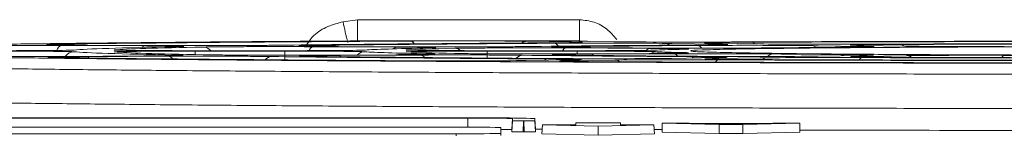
# Model space of a CAD drawing. Header units: millimetres. Extents: x 0 to 2100, y 0 to 1485.
# Tile 47 of 65: x 562 to 606, y 1332 to 1337. Entities that reach past the tile are written whole.
import ezdxf

# ---------------------------------------------------------------- set-up
doc = ezdxf.new("R2010")
doc.units = ezdxf.units.MM
doc.header["$LTSCALE"] = 5

msp = doc.modelspace()

# ---------------------------------------------------------------- linework, layer by layer
at = {"color": 7, "linetype": 'Continuous', "lineweight": 15}
for p, q in [((576.163, 1336.895), (576.806, 1336.985)), ((576.806, 1336.985), (576.806, 1336.037)), ((576.806, 1336.985), (586.776, 1336.985)), ((562.949, 1335.871), (562.938, 1335.872)), ((563.521, 1335.834), (567.255, 1335.815)), ((568.364, 1335.832), (564.627, 1335.85)), ((568.918, 1335.783), (568.67, 1335.775)), ((574.254, 1335.814), (574.246, 1335.815)), ((574.826, 1335.777), (578.564, 1335.758)), ((579.676, 1335.775), (575.936, 1335.793)), ((586.776, 1336.037), (576.806, 1336.037)), ((580.243, 1335.727), (580.018, 1335.719)), ((584.418, 1336.021), (586.423, 1335.991)), ((585.594, 1335.758), (585.593, 1335.758)), ((586.169, 1335.719), (589.924, 1335.701)), ((588.324, 1336), (587.223, 1336.017)), ((591.041, 1335.717), (587.282, 1335.736)), ((590.941, 1335.922), (592.952, 1335.892)), ((594.861, 1335.902), (592.848, 1335.932)), ((597.488, 1335.823), (599.513, 1335.793)), ((601.431, 1335.802), (599.404, 1335.833)), ((562.989, 1335.295), (562.98, 1335.296)), ((567.214, 1335.363), (563.522, 1335.345)), ((564.652, 1335.328), (568.342, 1335.346)), ((568.9, 1335.385), (568.901, 1335.385)), ((573.545, 1335.599), (569.52, 1335.599)), ((569.52, 1335.579), (573.545, 1335.579)), ((574.292, 1335.352), (574.284, 1335.352)), ((578.531, 1335.42), (574.825, 1335.402)), ((575.952, 1335.385), (579.656, 1335.403)), ((579.063, 1335.542), (579.057, 1335.542)), ((580.219, 1335.442), (580.215, 1335.442)), ((586.675, 1335.599), (582.624, 1335.599)), ((582.624, 1335.579), (586.675, 1335.579)), ((589.901, 1335.478), (586.166, 1335.459)), ((587.289, 1335.442), (591.021, 1335.461)), ((592.925, 1335.286), (590.911, 1335.256)), ((591.607, 1335.671), (591.448, 1335.663)), ((591.587, 1335.499), (591.587, 1335.499)), ((591.607, 1335.669), (591.607, 1335.669)), ((592.879, 1335.246), (594.89, 1335.276)), ((593.348, 1335.297), (593.334, 1335.296)), ((599.494, 1335.385), (597.467, 1335.355)), ((599.426, 1335.345), (601.45, 1335.375)), ((586.387, 1335.187), (584.378, 1335.157)), ((585.939, 1335.126), (585.934, 1335.126)), ((586.355, 1335.147), (588.361, 1335.177)), ((592.467, 1335.224), (592.457, 1335.225)), ((581.243, 1332.174), (513.243, 1332.174)), ((581.769, 1332.588), (550.268, 1332.588)), ((550.268, 1332.579), (581.769, 1332.579)), ((583.769, 1332.562), (583.743, 1332.062)), ((583.743, 1331.961), (583.769, 1332.461)), ((583.769, 1332.562), (583.769, 1332.461)), ((584.268, 1332.457), (584.242, 1331.957)), ((584.268, 1332.457), (584.27, 1332.457)), ((584.296, 1331.957), (584.27, 1332.457)), ((584.769, 1332.461), (584.769, 1332.562)), ((584.769, 1332.562), (584.795, 1332.062)), ((584.769, 1332.461), (584.795, 1331.961)), ((585.114, 1332.275), (585.082, 1331.875)), ((585.114, 1332.275), (587.614, 1332.223)), ((586.614, 1332.275), (585.114, 1332.275)), ((586.614, 1332.362), (586.609, 1332.275)), ((586.614, 1332.362), (586.614, 1332.275)), ((588.614, 1332.362), (586.614, 1332.362)), ((587.614, 1332.223), (590.114, 1332.275)), ((587.614, 1332.223), (587.614, 1331.822)), ((588.614, 1332.275), (588.614, 1332.362)), ((588.614, 1332.362), (588.618, 1332.275)), ((590.114, 1332.275), (588.614, 1332.275)), ((590.114, 1332.275), (590.145, 1331.875)), ((591.696, 1332.345), (590.48, 1332.345)), ((590.48, 1332.345), (593.045, 1332.289)), ((590.48, 1332.345), (590.48, 1331.945)), ((592.189, 1332.333), (591.696, 1332.345)), ((594.956, 1332.333), (592.189, 1332.333)), ((592.622, 1332.323), (594.525, 1332.323)), ((593.573, 1332.304), (592.622, 1332.323)), ((593.045, 1332.289), (593.045, 1331.889)), ((593.045, 1332.289), (594.102, 1332.289)), ((594.525, 1332.323), (593.573, 1332.304)), ((594.102, 1332.289), (596.667, 1332.345)), ((594.102, 1332.289), (594.102, 1331.889)), ((595.449, 1332.345), (594.956, 1332.333)), ((596.667, 1332.345), (595.449, 1332.345)), ((596.667, 1332.345), (596.667, 1331.945)), ((513.243, 1331.878), (581.243, 1331.878)), ((581.243, 1331.878), (581.243, 1331.778)), ((583.243, 1331.895), (583.243, 1332.157)), ((583.243, 1331.895), (583.243, 1331.795)), ((583.743, 1332.062), (583.743, 1331.961)), ((584.242, 1331.957), (584.296, 1331.957)), ((585.099, 1332.083), (584.794, 1332.084)), ((584.795, 1331.961), (584.795, 1332.062)), ((585.082, 1331.875), (587.614, 1331.822)), ((587.614, 1331.822), (590.145, 1331.875)), ((590.48, 1332.062), (590.131, 1332.063)), ((590.48, 1331.945), (593.045, 1331.889)), ((593.045, 1331.889), (594.102, 1331.889)), ((594.102, 1331.889), (596.667, 1331.945))]:
    msp.add_line(p, q, dxfattribs=at)
at = {"color": 8, "linetype": 'Continuous', "lineweight": 15}
for p, q in [((569.52, 1335.579), (569.52, 1335.423)), ((573.545, 1335.579), (573.545, 1335.185)), ((582.624, 1335.579), (582.624, 1335.267)), ((586.675, 1335.579), (586.675, 1335.461)), ((591.801, 1335.587), (591.786, 1335.592)), ((581.769, 1332.579), (581.769, 1332.174))]:
    msp.add_line(p, q, dxfattribs=at)
at = {"color": 8, "linetype": 'Continuous', "lineweight": 15, "flags": 128}
for points in [[(586.268, 1335.957), (586.342, 1335.981), (586.423, 1335.991)], [(592.797, 1335.858), (592.871, 1335.883), (592.952, 1335.892)], [(599.358, 1335.759), (599.431, 1335.783), (599.513, 1335.793)], [(566.013, 1335.622), (566, 1335.625), (565.907, 1335.634)], [(579.145, 1335.621), (579.123, 1335.626), (579.03, 1335.635)], [(599.426, 1335.345), (599.507, 1335.335), (599.58, 1335.311)], [(586.355, 1335.147), (586.437, 1335.138), (586.509, 1335.113)], [(592.879, 1335.246), (592.96, 1335.236), (593.033, 1335.212)]]:
    msp.add_lwpolyline(points, dxfattribs=at)
at = {"color": 8, "linetype": 'Continuous', "lineweight": 15}
for centre, radius, start, end in [((593.242, 1340.243), 17.404, 191.0923, 194.2165), ((563.599, 1335.553), 0.291, 105.5632, 168.6582), ((567.27, 1335.64), 0.176, 94.7649, 143.7958), ((569.883, 1335.32), 0.443, 38.9969, 89.0777), ((574.875, 1335.534), 0.247, 101.3603, 164.5702), ((578.579, 1335.58), 0.178, 94.9393, 145.5198), ((579.147, 1335.792), 0.241, 28.2109, 84.0431), ((584.423, 1335.623), 0.398, 90.8479, 126.9302), ((585.609, 1335.682), 0.252, 28.1567, 84.4513), ((586.199, 1335.511), 0.211, 98.1807, 155.3697), ((590.947, 1335.525), 0.398, 90.8513, 127.0852), ((592.042, 1335.571), 0.262, 33.4083, 85.6027), ((594.507, 1335.839), 0.139, 28.3011, 82.0946), ((597.494, 1335.425), 0.398, 90.8602, 127.4978), ((601.203, 1335.753), 0.128, 23.7338, 79.9951), ((564.095, 1335.052), 0.498, 90.0795, 143.9162), ((564.639, 1335.158), 0.17, 40.5409, 85.6664), ((568.312, 1335.139), 0.209, 25.4166, 81.9293), ((572.97, 1334.951), 0.387, 92.1814, 141.3601), ((575.939, 1335.216), 0.169, 40.8322, 85.6949), ((577.151, 1335.055), 0.496, 90.1117, 134.0566), ((579.627, 1335.198), 0.207, 26.2565, 82.0468), ((581.172, 1335.258), 0.446, 50.0798, 89.4806), ((584.225, 1335.028), 0.367, 91.7543, 141.3192), ((587.277, 1335.274), 0.169, 41.2717, 85.7379), ((589.948, 1335.507), 0.194, 96.9831, 146.7873), ((590.253, 1335.065), 0.488, 90.1165, 120.086), ((590.993, 1335.258), 0.205, 27.5298, 82.2249), ((591.963, 1335.111), 0.216, 92.6111, 133.0019), ((594.885, 1334.883), 0.394, 53.4953, 89.3403), ((595.477, 1335.112), 0.342, 91.9376, 138.1541), ((598.684, 1335.187), 0.238, 92.0458, 129.6305), ((599.491, 1335.126), 0.168, 102.7717, 159.2124), ((601.446, 1334.982), 0.394, 53.4742, 89.34), ((605.881, 1335.242), 0.154, 106.3482, 162.8059), ((585.345, 1335.024), 0.205, 92.9711, 134.8761), ((588.356, 1334.784), 0.394, 53.4951, 89.3403), ((593.045, 1335.017), 0.176, 101.3008, 157.5372)]:
    msp.add_arc(centre, radius, start, end, dxfattribs=at)
at = {"color": 7, "linetype": 'Continuous', "lineweight": 15}
for centre, radius, start, end in [((581.743, 1274.865), 57.312, 88.50021, 90.49983), ((582.519, 1246.623), 85.968, 88.50021, 90.49983), ((582.269, 1275.269), 57.312, 88.50021, 90.49983), ((581.743, 1389.187), 57.312, 269.50017, 271.49979), ((583.293, 1323.343), 8.731, 87.046, 90.3286)]:
    msp.add_arc(centre, radius, start, end, dxfattribs=at)
for centre, major_axis, start_param, end_param in [((614.269, 1335.589), (61.632, 0), 2.176644, 2.538989), ((614.269, 1335.589), (50.368, 0), 2.702917, 3.05306), ((614.269, 1335.589), (48.632, 0), 2.72028, 3.036295), ((614.269, 1335.589), (50.368, 0), 2.182209, 2.531829), ((614.269, 1335.589), (48.632, 0), 2.200417, 2.515989), ((614.269, 1335.589), (37.368, 0), 2.730237, 3.025024), ((581.253, 1336.005), (3.653, 0), 0.523203, 2.176644), ((614.269, 1335.589), (37.368, 0), 2.210237, 2.504372), ((583.26, 1335.975), (3.652, 0), 5.323802, 6.207242), ((587.781, 1335.906), (3.648, 0), 0.523203, 2.200417), ((614.269, 1335.589), (35.632, 0), 2.243668, 2.474235), ((591.487, 1336.016), (3.654, 0), 3.665587, 5.147718), ((589.793, 1335.876), (3.647, 0), 5.351829, 6.207191), ((594.333, 1335.807), (3.643, 0), 0.523203, 2.243668), ((596.008, 1335.948), (3.65, 0), 3.220006, 3.665587), ((596.008, 1335.948), (3.65, 0), 1.988828, 2.644985), ((614.269, 1335.589), (50.368, 0), 1.611573, 2.006125), ((614.269, 1335.589), (48.632, 0), 1.672692, 1.988828), ((598.021, 1335.917), (3.649, 0), 3.665587, 5.119692), ((614.269, 1335.589), (24.368, 0), 2.26457, 2.451029), ((596.358, 1335.777), (3.641, 0), 5.406163, 6.207139), ((602.56, 1335.849), (3.645, 0), 3.220062, 3.665587), ((602.56, 1335.849), (3.645, 0), 1.945574, 2.634796), ((614.269, 1335.589), (37.368, 0), 1.683517, 1.978099), ((614.269, 1335.589), (35.632, 0), 1.714342, 1.945574), ((604.586, 1335.818), (3.644, 0), 3.665587, 5.065362), ((560.478, 1335.63), (3.634, 0), 4.712389, 6.194653), ((560.478, 1335.547), (3.629, 0), 0.087621, 1.570796), ((614.269, 1335.589), (61.632, 0), 3.745103, 4.107062), ((614.269, 1335.589), (50.368, 0), 3.229214, 3.57863), ((569.52, 1335.63), (3.634, 0), 3.219, 4.712389), ((614.269, 1335.589), (48.632, 0), 3.2478, 3.562723), ((569.52, 1335.547), (3.629, 0), 1.570796, 2.75427), ((614.269, 1335.589), (50.368, 0), 3.750577, 4.100451), ((573.545, 1335.63), (3.634, 0), 4.712389, 6.166617), ((573.545, 1335.547), (3.629, 0), 0.11566, 1.570796), ((614.269, 1335.589), (48.632, 0), 3.768007, 4.083307), ((614.269, 1335.589), (37.368, 0), 3.257253, 3.55118), ((582.624, 1335.63), (3.634, 0), 3.21811, 4.712389), ((614.269, 1335.589), (35.632, 0), 2.761843, 2.993057), ((614.269, 1335.589), (35.632, 0), 3.291033, 3.520951), ((582.624, 1335.547), (3.629, 0), 1.570796, 2.793718), ((614.269, 1335.589), (37.368, 0), 3.777891, 4.072403), ((614.269, 1335.589), (35.632, 0), 3.809588, 4.040087), ((586.675, 1335.63), (3.634, 0), 4.712389, 6.112267), ((586.675, 1335.547), (3.629, 0), 0.170017, 1.570796), ((614.269, 1335.589), (24.368, 0), 3.311609, 3.49785), ((614.269, 1335.589), (24.368, 0), 2.783309, 2.970675), ((589.793, 1335.302), (3.617, 0), 0.394831, 0.93081), ((594.333, 1335.371), (3.62, 0), 4.040087, 5.75919), ((589.793, 1335.302), (3.617, 0), 5.75919, 6.120838), ((598.021, 1335.26), (3.614, 0), 1.163131, 2.61839), ((614.269, 1335.589), (24.368, 0), 3.830949, 4.01803), ((596.358, 1335.401), (3.622, 0), 0.320204, 0.876438), ((602.56, 1335.329), (3.618, 0), 3.222986, 4.337946), ((614.269, 1335.589), (37.368, 0), 4.304723, 4.598823), ((596.358, 1335.401), (3.622, 0), 5.75919, 6.234364), ((614.269, 1335.589), (35.632, 0), 4.337946, 4.567815), ((604.586, 1335.36), (3.62, 0), 1.217507, 2.61839), ((614.269, 1335.589), (24.368, 0), 4.359099, 4.545636), ((581.253, 1335.173), (3.61, 0), 4.107062, 5.75919), ((587.781, 1335.271), (3.615, 0), 4.083307, 5.75919), ((589.48, 1335.131), (3.608, 0), 3.269101, 4.270974), ((583.26, 1335.203), (3.611, 0), 5.75919, 6.141511), ((614.269, 1335.589), (61.632, 0), 4.270974, 4.632461), ((591.487, 1335.162), (3.609, 0), 1.135081, 2.61839), ((596.008, 1335.23), (3.613, 0), 3.287348, 4.294728), ((614.269, 1335.589), (50.368, 0), 4.276674, 4.626201), ((614.269, 1335.589), (48.632, 0), 4.294728, 4.6095), ((584.27, 1332.461), (0.501, 0), 3.141592, 4.70965), ((584.268, 1332.461), (0.501, 0), 4.715128, 6.283186), ((584.244, 1331.961), (0.501, 0), 3.141592, 4.70965), ((584.295, 1331.961), (0.501, 0), 4.715128, 6.283186)]:
    msp.add_ellipse(centre, major_axis=major_axis, ratio=0.008727, start_param=start_param, end_param=end_param, dxfattribs=at)
at = {"color": 8, "linetype": 'Continuous', "lineweight": 15}
for centre, major_axis, start_param, end_param in [((583.26, 1335.975), (3.652, 0), 6.207242, 6.806388), ((596.008, 1335.948), (3.65, 0), 2.644985, 3.220006), ((589.793, 1335.876), (3.647, 0), 6.207191, 6.806388), ((602.56, 1335.849), (3.645, 0), 2.634796, 3.220062), ((596.358, 1335.777), (3.641, 0), 6.207139, 6.806388), ((569.52, 1335.547), (3.629, 0), 2.75427, 3.2478), ((569.52, 1335.63), (3.634, 0), 3.036295, 3.219), ((582.624, 1335.547), (3.629, 0), 2.793718, 3.291033), ((582.624, 1335.63), (3.634, 0), 2.993057, 3.21811), ((589.793, 1335.302), (3.617, 0), 6.120838, 6.678017), ((602.56, 1335.329), (3.618, 0), 2.61839, 3.222986), ((596.358, 1335.401), (3.622, 0), 6.234364, 6.60339), ((583.26, 1335.203), (3.611, 0), 6.141511, 7.242043), ((589.48, 1335.131), (3.608, 0), 2.61839, 3.269101), ((596.008, 1335.23), (3.613, 0), 2.61839, 3.287348)]:
    msp.add_ellipse(centre, major_axis=major_axis, ratio=0.008727, start_param=start_param, end_param=end_param, dxfattribs=at)
at = {"color": 7, "linetype": 'Continuous', "lineweight": 15}
for points, knots in [([(574.524, 1335.862), (574.626, 1336.01), (574.869, 1336.362), (575.464, 1336.705), (575.933, 1336.832), (576.163, 1336.895)], [0, 0, 0, 0, 0.267888, 0.63998, 1, 1, 1, 1]), ([(576.468, 1336.034), (575.139, 1336.025), (572.48, 1336.007), (568.788, 1335.976), (565.345, 1335.942), (562.182, 1335.906), (559.357, 1335.868), (556.867, 1335.826), (554.776, 1335.783), (552.74, 1335.73), (551.925, 1335.69), (551.43, 1335.666)], [0, 0, 0, 0, 0.100376, 0.200753, 0.303791, 0.40683, 0.51166, 0.616491, 0.724367, 0.832243, 1, 1, 1, 1]), ([(558.619, 1335.82), (558.797, 1335.823), (559.175, 1335.829), (560.107, 1335.835), (561.233, 1335.838), (562.442, 1335.838), (563.162, 1335.835), (563.521, 1335.834)], [0, 0, 0, 0, 0.1828325, 0.3867806, 0.5909153, 0.795467, 1, 1, 1, 1]), ([(564.627, 1335.85), (564.341, 1335.852), (563.734, 1335.856), (563.129, 1335.864), (563.004, 1335.87), (562.949, 1335.872)], [0, 0, 0, 0, 0.335292, 0.709558, 1, 1, 1, 1]), ([(567.255, 1335.815), (567.39, 1335.814), (567.856, 1335.811), (568.467, 1335.805), (568.88, 1335.799), (568.905, 1335.795), (568.906, 1335.795)], [0, 0, 0, 0, 0.16697, 0.579437, 0.992315, 1, 1, 1, 1]), ([(572.978, 1335.84), (572.882, 1335.839), (572.55, 1335.836), (571.782, 1335.83), (570.653, 1335.827), (569.444, 1335.827), (568.724, 1335.83), (568.364, 1335.832)], [0, 0, 0, 0, 0.091333, 0.318314, 0.545386, 0.772699, 1, 1, 1, 1]), ([(568.938, 1335.783), (568.939, 1335.783), (568.941, 1335.783), (568.926, 1335.783), (568.918, 1335.782)], [0, 0, 0, 0, 0.503585, 1, 1, 1, 1]), ([(569.89, 1335.763), (570.077, 1335.766), (570.458, 1335.771), (571.412, 1335.778), (572.538, 1335.781), (573.747, 1335.781), (574.467, 1335.778), (574.826, 1335.777)], [0, 0, 0, 0, 0.193925, 0.395082, 0.596443, 0.798231, 1, 1, 1, 1]), ([(575.936, 1335.793), (575.629, 1335.795), (575.003, 1335.799), (574.409, 1335.807), (574.3, 1335.813), (574.254, 1335.816)], [0, 0, 0, 0, 0.355534, 0.7244273, 1, 1, 1, 1]), ([(574.326, 1335.828), (574.327, 1335.828), (574.373, 1335.832), (574.614, 1335.835), (574.848, 1335.838)], [0, 0, 0, 0, 0.028553, 1, 1, 1, 1]), ([(576.806, 1336.037), (576.756, 1336.036), (576.668, 1336.035), (576.528, 1336.034), (576.468, 1336.034)], [0, 0, 0, 0, 0.573486, 1, 1, 1, 1]), ([(578.564, 1335.758), (578.672, 1335.757), (579.112, 1335.755), (579.722, 1335.749), (580.155, 1335.743), (580.191, 1335.739), (580.192, 1335.739)], [0, 0, 0, 0, 0.1378796, 0.5639938, 0.9904974, 1, 1, 1, 1]), ([(584.234, 1335.783), (584.156, 1335.782), (583.835, 1335.778), (583.094, 1335.774), (581.965, 1335.77), (580.756, 1335.77), (580.036, 1335.773), (579.676, 1335.775)], [0, 0, 0, 0, 0.074175, 0.305459, 0.536823, 0.768417, 1, 1, 1, 1]), ([(580.247, 1335.726), (580.249, 1335.726), (580.251, 1335.726), (580.244, 1335.726), (580.243, 1335.726)], [0, 0, 0, 0, 0.885794, 1, 1, 1, 1]), ([(581.176, 1335.704), (581.376, 1335.708), (581.76, 1335.714), (582.755, 1335.72), (583.88, 1335.724), (585.089, 1335.724), (585.809, 1335.721), (586.169, 1335.719)], [0, 0, 0, 0, 0.213258, 0.409549, 0.606074, 0.803047, 1, 1, 1, 1]), ([(587.282, 1335.736), (586.938, 1335.738), (586.278, 1335.743), (585.707, 1335.751), (585.627, 1335.757), (585.594, 1335.759)], [0, 0, 0, 0, 0.390642, 0.750089, 1, 1, 1, 1]), ([(585.703, 1335.772), (585.708, 1335.772), (585.771, 1335.776), (586.038, 1335.779), (586.282, 1335.782)], [0, 0, 0, 0, 0.083976, 1, 1, 1, 1]), ([(587.223, 1336.017), (587.1, 1336.019), (586.86, 1336.023), (586.699, 1336.03), (586.75, 1336.035), (586.776, 1336.037)], [0, 0, 0, 0, 0.33669, 0.662046, 1, 1, 1, 1]), ([(595.484, 1335.724), (595.443, 1335.724), (595.147, 1335.721), (594.459, 1335.716), (593.329, 1335.713), (592.121, 1335.713), (591.401, 1335.716), (591.041, 1335.717)], [0, 0, 0, 0, 0.038873, 0.279011, 0.519201, 0.759606, 1, 1, 1, 1]), ([(591.786, 1335.592), (591.773, 1335.594), (591.702, 1335.608), (592.201, 1335.632), (593.314, 1335.664), (595.063, 1335.694), (597.353, 1335.72), (600.118, 1335.743), (603.291, 1335.762), (606.77, 1335.775), (610.467, 1335.784), (613.002, 1335.785), (614.269, 1335.786)], [0, 0, 0, 0, 0.025266, 0.133595, 0.241898, 0.350202, 0.458496, 0.566791, 0.675089, 0.783387, 0.891693, 1, 1, 1, 1]), ([(551.427, 1335.512), (551.741, 1335.496), (552.371, 1335.463), (553.977, 1335.414), (556.083, 1335.366), (558.63, 1335.321), (561.507, 1335.28), (564.654, 1335.243), (568.189, 1335.207), (572.059, 1335.174), (576.205, 1335.145), (580.597, 1335.119), (585.277, 1335.096), (590.155, 1335.076), (595.187, 1335.06), (600.327, 1335.048), (605.623, 1335.04), (610.969, 1335.035), (616.306, 1335.035), (621.617, 1335.038), (626.932, 1335.046), (632.157, 1335.057), (637.222, 1335.072), (642.102, 1335.09), (646.837, 1335.113), (652.08, 1335.143), (657.609, 1335.182), (662.531, 1335.228), (666.319, 1335.271), (669.198, 1335.31), (671.681, 1335.351), (673.772, 1335.395), (675.801, 1335.448), (676.616, 1335.488), (677.111, 1335.512)], [0, 0, 0, 0, 0.0314854, 0.0632302, 0.095801, 0.1286592, 0.1576997, 0.1867402, 0.2165152, 0.2465092, 0.2755522, 0.3047983, 0.334359, 0.3643507, 0.3933925, 0.4226374, 0.452197, 0.4821873, 0.5112273, 0.5402673, 0.5700416, 0.6000349, 0.6290765, 0.6583211, 0.6878803, 0.7178704, 0.7617824, 0.8056943, 0.8356887, 0.8647318, 0.893978, 0.9235388, 0.9535305, 1, 1, 1, 1]), ([(563.522, 1335.345), (563.202, 1335.343), (562.526, 1335.341), (561.363, 1335.34), (560.223, 1335.343), (559.228, 1335.349), (558.821, 1335.355), (558.617, 1335.358)], [0, 0, 0, 0, 0.182552, 0.386698, 0.590958, 0.795485, 1, 1, 1, 1]), ([(563.525, 1335.284), (563.337, 1335.287), (563.047, 1335.291), (563.004, 1335.295), (562.989, 1335.297)], [0, 0, 0, 0, 0.65037, 1, 1, 1, 1]), ([(563.112, 1335.311), (563.122, 1335.311), (563.204, 1335.315), (563.71, 1335.322), (564.338, 1335.326), (564.652, 1335.328)], [0, 0, 0, 0, 0.063443, 0.531738, 1, 1, 1, 1]), ([(568.901, 1335.386), (568.859, 1335.384), (568.76, 1335.378), (568.171, 1335.369), (567.533, 1335.365), (567.214, 1335.363)], [0, 0, 0, 0, 0.2708936, 0.6354585, 1, 1, 1, 1]), ([(568.342, 1335.346), (568.483, 1335.347), (568.97, 1335.349), (569.913, 1335.351), (571.092, 1335.35), (572.186, 1335.345), (572.699, 1335.34), (572.955, 1335.337)], [0, 0, 0, 0, 0.092164, 0.318829, 0.545637, 0.772827, 1, 1, 1, 1]), ([(574.825, 1335.402), (574.48, 1335.4), (573.777, 1335.398), (572.585, 1335.397), (571.453, 1335.4), (570.474, 1335.407), (570.082, 1335.413), (569.886, 1335.416)], [0, 0, 0, 0, 0.193711, 0.395053, 0.596522, 0.798267, 1, 1, 1, 1]), ([(574.871, 1335.34), (574.662, 1335.343), (574.353, 1335.347), (574.307, 1335.352), (574.292, 1335.354)], [0, 0, 0, 0, 0.67664, 1, 1, 1, 1]), ([(574.412, 1335.368), (574.422, 1335.368), (574.504, 1335.372), (575.01, 1335.379), (575.638, 1335.383), (575.952, 1335.385)], [0, 0, 0, 0, 0.063422, 0.531729, 1, 1, 1, 1]), ([(580.215, 1335.443), (580.173, 1335.441), (580.075, 1335.435), (579.488, 1335.426), (578.85, 1335.422), (578.531, 1335.42)], [0, 0, 0, 0, 0.2671702, 0.6335963, 1, 1, 1, 1]), ([(579.656, 1335.403), (579.768, 1335.404), (580.225, 1335.406), (581.13, 1335.408), (582.313, 1335.407), (583.42, 1335.403), (583.949, 1335.398), (584.214, 1335.395)], [0, 0, 0, 0, 0.075132, 0.306077, 0.5371425, 0.7685797, 1, 1, 1, 1]), ([(586.166, 1335.459), (585.774, 1335.457), (585.021, 1335.454), (583.779, 1335.455), (582.664, 1335.458), (581.715, 1335.465), (581.352, 1335.471), (581.171, 1335.474)], [0, 0, 0, 0, 0.2131546, 0.4096113, 0.6062165, 0.8031148, 1, 1, 1, 1]), ([(586.296, 1335.396), (586.052, 1335.4), (585.674, 1335.405), (585.625, 1335.41), (585.607, 1335.412)], [0, 0, 0, 0, 0.643743, 1, 1, 1, 1]), ([(585.749, 1335.425), (585.759, 1335.426), (585.841, 1335.429), (586.347, 1335.436), (586.975, 1335.44), (587.289, 1335.442)], [0, 0, 0, 0, 0.063269, 0.531653, 1, 1, 1, 1]), ([(591.587, 1335.5), (591.545, 1335.498), (591.446, 1335.492), (590.858, 1335.484), (590.22, 1335.48), (589.901, 1335.478)], [0, 0, 0, 0, 0.269845, 0.634933, 1, 1, 1, 1]), ([(589.924, 1335.701), (589.98, 1335.7), (590.371, 1335.698), (590.976, 1335.693), (591.452, 1335.687), (591.51, 1335.683), (591.516, 1335.683)], [0, 0, 0, 0, 0.072752, 0.51202, 0.951622, 1, 1, 1, 1]), ([(591.021, 1335.461), (591.078, 1335.461), (591.477, 1335.463), (592.307, 1335.465), (593.495, 1335.465), (594.626, 1335.461), (595.185, 1335.456), (595.465, 1335.454)], [0, 0, 0, 0, 0.040105, 0.279848, 0.519671, 0.759843, 1, 1, 1, 1]), ([(636.737, 1335.587), (636.735, 1335.58), (636.729, 1335.562), (635.988, 1335.533), (634.638, 1335.502), (632.672, 1335.474), (630.2, 1335.448), (627.265, 1335.427), (623.969, 1335.41), (620.392, 1335.399), (616.339, 1335.392), (612.196, 1335.392), (608.143, 1335.399), (604.566, 1335.41), (601.271, 1335.427), (598.337, 1335.448), (595.867, 1335.474), (593.901, 1335.502), (592.551, 1335.533), (591.809, 1335.562), (591.804, 1335.58), (591.801, 1335.587)], [0, 0, 0, 0, 0.034343, 0.088336, 0.142329, 0.196352, 0.250375, 0.304377, 0.358379, 0.412383, 0.466386, 0.533685, 0.587682, 0.641678, 0.695673, 0.749669, 0.803663, 0.857658, 0.911659, 0.96566, 1, 1, 1, 1]), ([(677.606, 1335.021), (677.107, 1334.997), (676.298, 1334.957), (674.291, 1334.905), (672.225, 1334.862), (669.708, 1334.82), (666.799, 1334.781), (663.538, 1334.744), (659.942, 1334.709), (655.976, 1334.677), (651.717, 1334.648), (647.224, 1334.622), (642.513, 1334.6), (637.542, 1334.581), (632.415, 1334.566), (627.196, 1334.555), (621.899, 1334.547), (616.484, 1334.543), (611.065, 1334.544), (605.709, 1334.548), (600.425, 1334.556), (595.177, 1334.568), (590.078, 1334.584), (585.188, 1334.604), (580.512, 1334.626), (576.022, 1334.653), (571.818, 1334.683), (567.945, 1334.715), (564.404, 1334.75), (561.178, 1334.788), (558.832, 1334.821), (556.803, 1334.854), (555.063, 1334.887), (553.288, 1334.929), (551.837, 1334.973), (551.234, 1335.005), (550.932, 1335.021)], [0, 0, 0, 0, 0.046467, 0.075404, 0.104542, 0.134313, 0.164304, 0.193243, 0.222383, 0.252157, 0.28215, 0.311086, 0.340222, 0.369992, 0.39998, 0.428919, 0.458058, 0.487831, 0.517823, 0.546758, 0.575895, 0.605665, 0.635654, 0.664591, 0.693728, 0.7235, 0.75349, 0.782429, 0.811569, 0.841342, 0.871335, 0.884962, 0.912231, 0.939668, 0.969721, 1, 1, 1, 1]), ([(586.81, 1335.198), (586.81, 1335.198), (586.813, 1335.198), (586.806, 1335.198), (586.8, 1335.198)], [0, 0, 0, 0, 0.011796, 1, 1, 1, 1]), ([(550.906, 1333.493), (551.011, 1333.487), (551.38, 1333.465), (552.299, 1333.428), (553.868, 1333.382), (555.89, 1333.338), (558.326, 1333.295), (561.152, 1333.254), (564.336, 1333.216), (567.91, 1333.18), (571.811, 1333.146), (575.999, 1333.116), (580.433, 1333.089), (585.158, 1333.066), (590.081, 1333.046), (595.158, 1333.03), (600.345, 1333.017), (605.686, 1333.009), (611.078, 1333.004), (616.473, 1333.004), (621.826, 1333.008), (627.184, 1333.015), (632.436, 1333.027), (637.54, 1333.043), (642.456, 1333.062), (647.224, 1333.085), (651.745, 1333.111), (655.982, 1333.141), (659.908, 1333.173), (663.55, 1333.209), (666.83, 1333.247), (669.722, 1333.287), (672.216, 1333.329), (674.313, 1333.374), (676.332, 1333.428), (677.143, 1333.468), (677.632, 1333.493)], [0, 0, 0, 0, 0.011583, 0.0406218, 0.0698636, 0.09942, 0.1294071, 0.158451, 0.1876982, 0.21726, 0.2472529, 0.2762943, 0.3055387, 0.3350977, 0.3650876, 0.3941286, 0.4233726, 0.4529313, 0.4829208, 0.5119636, 0.5412096, 0.5707702, 0.6007618, 0.6298022, 0.6590456, 0.6886036, 0.7185924, 0.7476364, 0.7768836, 0.8064455, 0.8364384, 0.8654803, 0.8947252, 0.9242847, 0.9542752, 1, 1, 1, 1]), ([(667.769, 1332.267), (667.72, 1332.267), (666.402, 1332.248), (663.168, 1332.215), (658.104, 1332.169), (652.411, 1332.128), (646.247, 1332.094), (639.679, 1332.066), (632.794, 1332.044), (625.669, 1332.03), (618.404, 1332.022), (611.079, 1332.021), (603.826, 1332.029), (598.99, 1332.036), (596.674, 1332.043), (596.667, 1332.043)], [0, 0, 0, 0, 0.003507, 0.093971, 0.184723, 0.275187, 0.365639, 0.456379, 0.546831, 0.637291, 0.728039, 0.818499, 0.908953, 0.999695, 1, 1, 1, 1])]:
    msp.add_open_spline(points, degree=3, knots=knots, dxfattribs=at)
msp.add_open_spline([(586.776, 1336.985), (586.776, 1336.86), (586.776, 1336.61), (586.776, 1336.299), (586.776, 1336.082), (586.776, 1336.052), (586.776, 1336.037)], degree=3, dxfattribs=at)
at = {"color": 8, "linetype": 'Continuous', "lineweight": 15}
for points, knots in [([(586.776, 1336.985), (586.997, 1336.961), (587.437, 1336.913), (588.03, 1336.594), (588.308, 1336.263), (588.444, 1336.1)], [0, 0, 0, 0, 0.338542, 0.675963, 1, 1, 1, 1]), ([(562.949, 1335.872), (562.926, 1335.873), (562.799, 1335.877), (562.938, 1335.885), (563.308, 1335.891), (563.493, 1335.894)], [0, 0, 0, 0, 0.100668, 0.550349, 1, 1, 1, 1]), ([(568.906, 1335.795), (568.985, 1335.792), (569.08, 1335.788), (568.942, 1335.784), (568.918, 1335.783)], [0, 0, 0, 0, 0.824678, 1, 1, 1, 1]), ([(574.254, 1335.816), (574.229, 1335.817), (574.109, 1335.821), (574.23, 1335.825), (574.326, 1335.828)], [0, 0, 0, 0, 0.206677, 1, 1, 1, 1]), ([(580.192, 1335.739), (580.281, 1335.736), (580.389, 1335.732), (580.265, 1335.728), (580.243, 1335.727)], [0, 0, 0, 0, 0.8284777, 1, 1, 1, 1]), ([(585.594, 1335.759), (585.568, 1335.76), (585.465, 1335.764), (585.601, 1335.769), (585.703, 1335.772)], [0, 0, 0, 0, 0.251125, 1, 1, 1, 1]), ([(562.989, 1335.297), (562.949, 1335.299), (562.843, 1335.304), (563.009, 1335.308), (563.112, 1335.311)], [0, 0, 0, 0, 0.374434, 1, 1, 1, 1]), ([(568.635, 1335.403), (568.694, 1335.401), (568.9, 1335.397), (569.038, 1335.391), (568.924, 1335.387), (568.901, 1335.386)], [0, 0, 0, 0, 0.242093, 0.845481, 1, 1, 1, 1]), ([(574.292, 1335.354), (574.25, 1335.356), (574.142, 1335.36), (574.309, 1335.365), (574.412, 1335.368)], [0, 0, 0, 0, 0.3838791, 1, 1, 1, 1]), ([(579.992, 1335.459), (580.037, 1335.458), (580.222, 1335.454), (580.355, 1335.448), (580.239, 1335.444), (580.215, 1335.443)], [0, 0, 0, 0, 0.20105, 0.830106, 1, 1, 1, 1]), ([(585.607, 1335.412), (585.578, 1335.414), (585.486, 1335.418), (585.642, 1335.422), (585.749, 1335.425)], [0, 0, 0, 0, 0.315125, 1, 1, 1, 1]), ([(591.431, 1335.515), (591.451, 1335.514), (591.6, 1335.51), (591.725, 1335.505), (591.61, 1335.501), (591.587, 1335.5)], [0, 0, 0, 0, 0.113224, 0.816956, 1, 1, 1, 1]), ([(591.516, 1335.683), (591.611, 1335.679), (591.738, 1335.676), (591.632, 1335.672), (591.607, 1335.671)], [0, 0, 0, 0, 0.757634, 1, 1, 1, 1])]:
    msp.add_open_spline(points, degree=3, knots=knots, dxfattribs=at)

doc.saveas('drawing.dxf')
